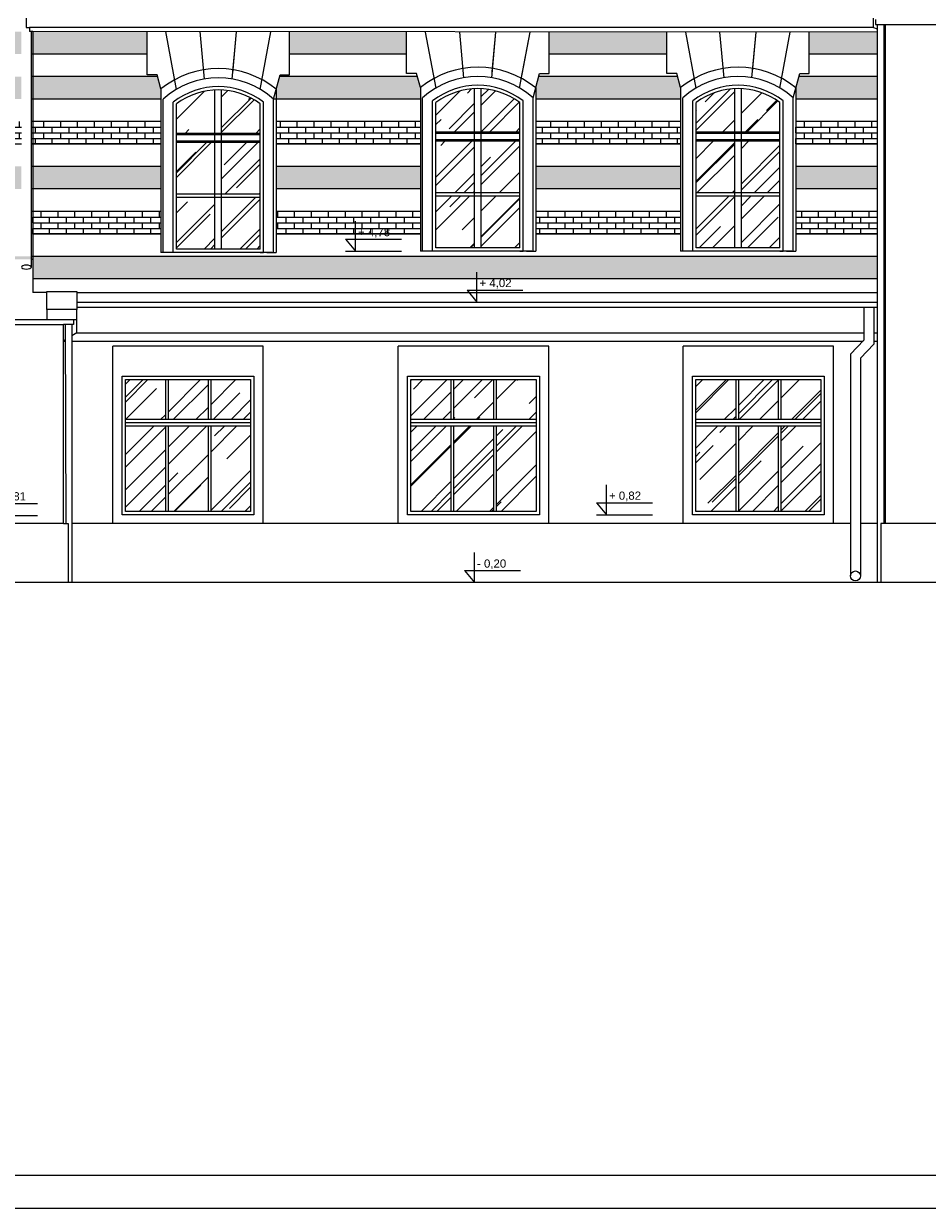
# Model space of a CAD drawing. Header units: millimetres. Extents: x -5254 to 173417, y -28809 to -6400.
# Tile 149 of 256: x 121202 to 122560, y -20844 to -19064. Entities that reach past the tile are written whole.
import ezdxf

# ---------------------------------------------------------------- set-up
doc = ezdxf.new("R2010")
doc.units = ezdxf.units.MM
for name, color, linetype, lineweight in [('me_cegła', 7, 'Continuous', 5), ('me_cienka', 7, 'Continuous', 15), ('me_cienkie', 7, 'Continuous', 9), ('me_drewno', 7, 'Continuous', 15), ('me_koty', 7, 'Continuous', 13), ('me_szyby', 7, 'Continuous', 13), ('me_tabela', 7, 'Continuous', 20), ('me_ściany', 7, 'Continuous', 20)]:
    doc.layers.add(name, color=color, linetype=linetype, lineweight=lineweight)
doc.styles.add('TABELKA', font='arial.ttf')

# ---------------------------------------------------------------- blocks, each defined once
blk = doc.blocks.new('KOTA')
at = {"color": 0}
for p, q in [((0, 0), (0, 50)), ((-16.6, 20), (76.8, 20)), ((-16.6, 20), (0, 0))]:
    blk.add_line(p, q, dxfattribs=at)
at = {"color": 0, "style": 'TABELKA', "flags": 4}
blk.add_attdef('POZIOM', (1.4, 25), '', height=13.7, rotation=360, dxfattribs=at)

msp = doc.modelspace()

# ---------------------------------------------------------------- hatches: boundary and pattern name
at = {"layer": 'me_cegła'}
h = msp.add_hatch(dxfattribs=at)
h.set_pattern_fill('AR-BRSTD', color=256, scale=0.125)
h.set_pattern_definition([(0, (122382.232, -19109.76), (0, 8.467725), []), (90, (122382.232, -19109.76), (-12.7, 8.467725), [8.467725, -8.467725])])
h.paths.add_polyline_path([(122484.2, -19076.96), (122382.23, -19076.88), (122382.23, -19109.76), (122484.2, -19109.76)])
h.paths.add_polyline_path([(122168.11, -19076.71), (121991.23, -19076.57), (121991.23, -19109.76), (122168.11, -19109.76)])
h.paths.add_polyline_path([(121777.11, -19076.4), (121601.23, -19076.26), (121601.23, -19109.76), (121777.11, -19109.76)])
h.paths.add_polyline_path([(121387.11, -19076.1), (121215.2, -19075.96), (121215.2, -19109.76), (121387.11, -19109.76)])
h.paths.add_polyline_path([(120937.61, -19075.96), (120838.73, -19075.96), (120838.73, -19109.76), (120937.61, -19109.76)])
h.paths.add_polyline_path([(120624.61, -19075.96), (120526.73, -19075.96), (120526.73, -19109.76), (120624.61, -19109.76)])
h.paths.add_polyline_path([(120312.61, -19075.96), (120213.78, -19075.96), (120213.78, -19109.76), (120312.61, -19109.76)])
h.paths.add_polyline_path([(119935.2, -19109.76), (119935.2, -19075.96), (119933.2, -19075.96), (119933.2, -19109.76)])
h.paths.add_polyline_path([(119950.2, -19075.96), (119950.2, -19109.76), (119999.66, -19109.76), (119999.66, -19075.96)])
h.paths.add_polyline_path([(121213.2, -19075.96), (121213.2, -19109.76), (121215.2, -19109.76), (121215.2, -19075.96)])
h.paths.add_polyline_path([(121198.2, -19109.76), (121198.2, -19075.96), (121151.73, -19075.96), (121151.73, -19109.76)])
h = msp.add_hatch(dxfattribs=at)
h.set_pattern_fill('AR-BRSTD', color=256, scale=0.125)
h.set_pattern_definition([(0, (118702.196, -19177.36), (0, 8.467725), []), (90, (118702.196, -19177.36), (-12.7, 8.467725), [8.467725, -8.467725])])
h.paths.add_polyline_path([(118814.2, -19177.36), (118814.2, -19143.56), (118702.2, -19143.56), (118702.2, -19153.51), (118758.2, -19153.51), (118758.2, -19156.51), (118702.2, -19156.51), (118702.2, -19177.36)])
h.paths.add_polyline_path([(118959.89, -19177.36), (118959.89, -19152.21), (118957.57, -19143.56), (118829.2, -19143.56), (118829.2, -19177.36)])
h.paths.add_polyline_path([(119193.3, -19177.36), (119193.3, -19143.56), (119135.68, -19143.56), (119133.23, -19152.71), (119133.23, -19177.36)])
h.paths.add_polyline_path([(119228.3, -19177.36), (119264.91, -19177.36), (119264.91, -19152.21), (119262.59, -19143.56), (119228.3, -19143.56)])
h.paths.add_polyline_path([(119572.89, -19177.36), (119572.89, -19152.21), (119570.57, -19143.56), (119440.7, -19143.56), (119438.25, -19152.71), (119438.25, -19177.36)])
h.paths.add_polyline_path([(119748.68, -19143.56), (119746.23, -19152.71), (119746.23, -19177.36), (119933.2, -19177.36), (119933.2, -19143.56)])
h.paths.add_polyline_path([(120197.26, -19143.56), (120193.74, -19156.71), (120193.74, -19177.36), (120333.35, -19177.36), (120333.35, -19156.21), (120329.96, -19143.56)])
h.paths.add_polyline_path([(120510.22, -19143.56), (120506.69, -19156.71), (120506.69, -19177.36), (120645.35, -19177.36), (120645.35, -19156.21), (120641.96, -19143.56)])
h.paths.add_polyline_path([(120822.22, -19143.56), (120818.69, -19156.71), (120818.69, -19177.36), (120958.35, -19177.36), (120958.35, -19156.21), (120954.96, -19143.56)])
h.paths.add_polyline_path([(121407.85, -19177.36), (121407.85, -19162.21), (121402.85, -19143.56), (121215.2, -19143.56), (121215.2, -19177.36)])
h.paths.add_polyline_path([(121797.85, -19177.36), (121797.85, -19160.21), (121793.39, -19143.56), (121586.32, -19143.56), (121581.19, -19162.71), (121581.19, -19177.36)])
h.paths.add_polyline_path([(122188.85, -19177.36), (122188.85, -19160.21), (122184.39, -19143.56), (121975.79, -19143.56), (121971.19, -19160.71), (121971.19, -19177.36)])
h.paths.add_polyline_path([(122484.2, -19177.36), (122484.2, -19143.56), (122366.79, -19143.56), (122362.19, -19160.71), (122362.19, -19177.36)])
h.paths.add_polyline_path([(119935.2, -19177.36), (119935.2, -19143.56), (119933.2, -19143.56), (119933.2, -19177.36)])
h.paths.add_polyline_path([(119950.2, -19143.56), (119950.2, -19177.36), (120020.4, -19177.36), (120020.4, -19156.21), (120017, -19143.56)])
h.paths.add_polyline_path([(121213.2, -19143.56), (121213.2, -19177.36), (121215.2, -19177.36), (121215.2, -19143.56)])
h.paths.add_polyline_path([(121198.2, -19177.36), (121198.2, -19143.56), (121135.22, -19143.56), (121131.69, -19156.71), (121131.69, -19177.36)])
h = msp.add_hatch(dxfattribs=at)
h.set_pattern_fill('AR-BRSTD', color=256, scale=0.125)
h.set_pattern_definition([(0, (121131.694, -19244.96), (0, 8.467725), []), (90, (121131.694, -19244.96), (-12.7, 8.46772), [8.46772, -8.46772])])
h.paths.add_polyline_path([(120818.69, -19211.16), (120818.69, -19244.96), (120958.35, -19244.96), (120958.35, -19211.16)])
h.paths.add_polyline_path([(120506.69, -19211.16), (120506.69, -19244.96), (120645.35, -19244.96), (120645.35, -19211.16)])
h.paths.add_polyline_path([(120333.35, -19244.96), (120333.35, -19211.16), (120193.74, -19211.16), (120193.74, -19244.96)])
h.paths.add_polyline_path([(119935.2, -19244.96), (119935.2, -19211.16), (119933.2, -19211.16), (119933.2, -19244.96)])
h.paths.add_polyline_path([(119950.2, -19211.16), (119950.2, -19244.96), (120020.4, -19244.96), (120020.4, -19211.16)])
h.paths.add_polyline_path([(121213.2, -19211.16), (121213.2, -19244.96), (121215.2, -19244.96), (121215.2, -19211.16)])
h.paths.add_polyline_path([(121198.2, -19244.96), (121198.2, -19211.16), (121131.69, -19211.16), (121131.69, -19244.96)])
h = msp.add_hatch(dxfattribs=at)
h.set_pattern_fill('AR-BRSTD', color=256, scale=0.125)
h.set_pattern_definition([(0, (122362.194, -19244.96), (0, 8.467725), []), (90, (122362.194, -19244.96), (-12.7, 8.46772), [8.46772, -8.46772])])
h.paths.add_polyline_path([(122484.2, -19244.96), (122484.2, -19211.16), (122362.19, -19211.16), (122362.19, -19244.96)])
h.paths.add_polyline_path([(122188.85, -19244.96), (122188.85, -19211.16), (121971.19, -19211.16), (121971.19, -19244.96)])
h.paths.add_polyline_path([(121797.85, -19244.96), (121797.85, -19211.16), (121581.19, -19211.16), (121581.19, -19244.96)])
h.paths.add_polyline_path([(121407.85, -19244.96), (121407.85, -19211.16), (121215.2, -19211.16), (121215.2, -19244.96)])
h = msp.add_hatch(dxfattribs=at)
h.set_pattern_fill('AR-BRSTD', color=256, scale=0.125)
h.set_pattern_definition([(0, (121215.196, -19312.56), (0, 8.467725), []), (90, (121215.196, -19312.56), (-12.7, 8.467725), [8.467725, -8.467725])])
h.paths.add_polyline_path([(121407.85, -19312.56), (121407.85, -19278.76), (121215.2, -19278.76), (121215.2, -19312.56)])
h.paths.add_polyline_path([(121581.19, -19278.76), (121581.19, -19312.56), (121797.85, -19312.56), (121797.85, -19278.76)])
h.paths.add_polyline_path([(122188.85, -19312.56), (122188.85, -19278.76), (121971.19, -19278.76), (121971.19, -19312.56)])
h.paths.add_polyline_path([(122484.2, -19312.56), (122484.2, -19278.76), (122362.19, -19278.76), (122362.19, -19312.56)])
h.paths.add_polyline_path([(121131.69, -19278.76), (121131.69, -19312.56), (121198.2, -19312.56), (121198.2, -19278.76)])
h.paths.add_polyline_path([(120958.35, -19312.56), (120958.35, -19278.76), (120818.69, -19278.76), (120818.69, -19312.56)])
h.paths.add_polyline_path([(120506.69, -19278.76), (120506.69, -19312.56), (120529.05, -19312.56), (120565.7, -19299.46), (120602.35, -19312.56), (120645.35, -19312.56), (120645.35, -19278.76)])
h.paths.add_polyline_path([(120333.35, -19312.56), (120333.35, -19278.76), (120193.74, -19278.76), (120193.74, -19312.56)])
h.paths.add_polyline_path([(120020.4, -19312.56), (120020.4, -19278.76), (119950.2, -19278.76), (119950.2, -19312.56)])
h.paths.add_polyline_path([(119933.2, -19312.56), (119933.2, -19278.76), (119746.23, -19278.76), (119746.23, -19312.56)])
h.paths.add_polyline_path([(119438.25, -19278.76), (119438.25, -19312.56), (119572.89, -19312.56), (119572.89, -19278.76)])
h.paths.add_polyline_path([(119264.91, -19312.56), (119264.91, -19278.76), (119228.3, -19278.76), (119228.3, -19312.56)])
h.paths.add_polyline_path([(119133.23, -19278.76), (119133.23, -19312.56), (119193.3, -19312.56), (119193.3, -19278.76)])
h.paths.add_polyline_path([(118959.89, -19312.56), (118959.89, -19278.76), (118829.2, -19278.76), (118829.2, -19312.56)])
h = msp.add_hatch(dxfattribs=at)
h.set_pattern_fill('AR-BRSTD', color=256, scale=0.125)
h.set_pattern_definition([(0, (121215.196, -19380.16), (0, 8.467725), []), (90, (121215.196, -19380.16), (-12.7, 8.46772), [8.46772, -8.46772])])
h.paths.add_polyline_path([(121407.85, -19346.36), (121215.2, -19346.36), (121215.2, -19380.16), (121407.85, -19380.16)])
h.paths.add_polyline_path([(121797.85, -19346.36), (121581.19, -19346.36), (121581.19, -19380.16), (121797.85, -19380.16)])
h.paths.add_polyline_path([(122188.85, -19346.36), (121971.19, -19346.36), (121971.19, -19380.16), (122188.85, -19380.16)])
h.paths.add_polyline_path([(122484.2, -19346.36), (122362.19, -19346.36), (122362.19, -19380.16), (122484.2, -19380.16)])
h = msp.add_hatch(dxfattribs=at)
h.set_pattern_fill('AR-BRSTD', color=256, scale=0.125)
h.set_pattern_definition([(0, (124207.696, -19447.76), (0, 8.467725), []), (90, (124207.696, -19447.76), (-12.7, 8.467725), [8.467725, -8.467725])])
h.paths.add_polyline_path([(124942.2, -19447.76), (124942.2, -19413.96), (124207.7, -19413.96), (124207.7, -19447.76)])
h.paths.add_polyline_path([(124181.7, -19447.76), (124196.7, -19447.76), (124196.7, -19413.96), (124181.7, -19413.96)])
h.paths.add_polyline_path([(122484.2, -19447.76), (122484.2, -19413.96), (121215.2, -19413.96), (121215.2, -19447.76)])
h.paths.add_polyline_path([(121215.2, -19418.46), (121215.2, -19413.96), (120886.02, -19413.96), (120898.61, -19418.46)])
h.paths.add_polyline_path([(120232.78, -19418.46), (120245.37, -19413.96), (119933.2, -19413.96), (119933.2, -19418.46)])
h.paths.add_polyline_path([(119933.2, -19450.96), (119933.2, -19413.96), (119228.3, -19413.96), (119228.3, -19450.96)])
h.paths.add_polyline_path([(119193.3, -19450.96), (119193.3, -19413.96), (118829.2, -19413.96), (118829.2, -19450.96)])
h.paths.add_polyline_path([(118814.2, -19450.96), (118814.2, -19413.96), (118702.2, -19413.96), (118702.2, -19447.96), (118758.2, -19447.96), (118758.2, -19450.96)])
at = {"layer": 'me_szyby'}
h = msp.add_hatch(dxfattribs=at)
h.set_pattern_fill('AR-RROOF', color=256, scale=2.2, angle=45)
h.set_pattern_definition([(45, (106350.447, -29783.74), (47.41575, 126.442), [838.2, -111.76, 279.4, -55.88]), (45, (106383.24, -29711.43), (-92.0656, 13.03933), [167.64, -18.4404, 335.28, -41.91]), (45, (106336.617, -29730.396), (178.994465, 231.942055), [447.04, -78.232, 223.52, -55.88])])
h.paths.add_polyline_path([(121499.2, -19276.25), (121499.2, -19242.96), (121557.2, -19242.96), (121557.2, -19320.46), (121499.2, -19320.46)])
h.paths.add_polyline_path([(121557.2, -19184.59), (121557.2, -19228.96), (121499.2, -19228.96), (121499.2, -19163.82, -0.1493035)])
h.paths.add_polyline_path([(121489.2, -19228.96), (121431.2, -19228.96), (121431.2, -19184.59, -0.1493035), (121489.2, -19163.82)])
h.paths.add_polyline_path([(121431.2, -19320.46), (121431.2, -19242.96), (121489.2, -19242.96), (121489.2, -19276.25), (121489.2, -19320.46)])
h.paths.add_polyline_path([(121431.2, -19325.46), (121489.2, -19325.46), (121489.2, -19351.54), (121489.2, -19402.96), (121431.2, -19402.96)])
h.paths.add_polyline_path([(121557.2, -19402.96), (121499.2, -19402.96), (121499.2, -19351.54), (121499.2, -19325.46), (121499.2, -19325.46), (121557.2, -19325.46)])
h = msp.add_hatch(dxfattribs=at)
h.set_pattern_fill('AR-RROOF', color=256, scale=2.2, angle=45)
h.set_pattern_definition([(45, (105960.447, -29781.74), (47.41575, 126.442), [838.2, -111.76, 279.4, -55.88]), (45, (105993.24, -29709.43), (-92.0656, 13.03933), [167.64, -18.4404, 335.28, -41.91]), (45, (105946.617, -29728.396), (178.994465, 231.942055), [447.04, -78.232, 223.52, -55.88])])
h.paths.add_polyline_path([(121889.2, -19274.25), (121889.2, -19240.96), (121947.2, -19240.96), (121947.2, -19318.46), (121889.2, -19318.46)])
h.paths.add_polyline_path([(121947.2, -19182.59), (121947.2, -19226.96), (121889.2, -19226.96), (121889.2, -19161.82, -0.1493035)])
h.paths.add_polyline_path([(121879.2, -19226.96), (121821.2, -19226.96), (121821.2, -19182.59, -0.1493035), (121879.2, -19161.82)])
h.paths.add_polyline_path([(121821.2, -19318.46), (121821.2, -19240.96), (121879.2, -19240.96), (121879.2, -19274.25), (121879.2, -19318.46)])
h.paths.add_polyline_path([(121821.2, -19323.46), (121879.2, -19323.46), (121879.2, -19349.54), (121879.2, -19400.96), (121821.2, -19400.96)])
h.paths.add_polyline_path([(121947.2, -19400.96), (121889.2, -19400.96), (121889.2, -19349.54), (121889.2, -19323.46), (121889.2, -19323.46), (121947.2, -19323.46)])
h = msp.add_hatch(dxfattribs=at)
h.set_pattern_fill('AR-RROOF', color=256, scale=2.2, angle=45)
h.set_pattern_definition([(45, (105569.447, -29781.74), (47.41575, 126.442), [838.2, -111.76, 279.4, -55.88]), (45, (105602.24, -29709.43), (-92.06559, 13.03933), [167.64, -18.4404, 335.28, -41.91]), (45, (105555.617, -29728.396), (178.994465, 231.942055), [447.04, -78.232, 223.52, -55.88])])
h.paths.add_polyline_path([(122280.2, -19274.25), (122280.2, -19240.96), (122338.2, -19240.96), (122338.2, -19318.46), (122280.2, -19318.46)])
h.paths.add_polyline_path([(122338.2, -19182.59), (122338.2, -19226.96), (122280.2, -19226.96), (122280.2, -19161.82, -0.1493035)])
h.paths.add_polyline_path([(122270.2, -19226.96), (122212.2, -19226.96), (122212.2, -19182.59, -0.1493035), (122270.2, -19161.82)])
h.paths.add_polyline_path([(122212.2, -19318.46), (122212.2, -19240.96), (122270.2, -19240.96), (122270.2, -19274.25), (122270.2, -19318.46)])
h.paths.add_polyline_path([(122212.2, -19323.46), (122270.2, -19323.46), (122270.2, -19349.54), (122270.2, -19400.96), (122212.2, -19400.96)])
h.paths.add_polyline_path([(122338.2, -19400.96), (122280.2, -19400.96), (122280.2, -19349.54), (122280.2, -19323.46), (122280.2, -19323.46), (122338.2, -19323.46)])
h = msp.add_hatch(dxfattribs=at)
h.set_pattern_fill('AR-RROOF', color=256, scale=2.2, angle=45)
h.set_pattern_definition([(45, (103144.947, -29781.74), (47.41575, 126.442), [838.2, -111.76, 279.4, -55.88]), (45, (103177.74, -29709.43), (-92.06559, 13.03933), [167.64, -18.4404, 335.28, -41.91]), (45, (103131.117, -29728.396), (178.994465, 231.942055), [447.04, -78.232, 223.52, -55.88])])
h.paths.add_polyline_path([(121414.7, -19668.96), (121354.7, -19668.96), (121354.7, -19796.96), (121414.7, -19796.96)])
h.paths.add_polyline_path([(121418.7, -19796.96), (121478.7, -19796.96), (121478.7, -19668.96), (121418.7, -19668.96)])
h.paths.add_polyline_path([(121482.7, -19796.96), (121542.7, -19796.96), (121542.7, -19668.96), (121482.7, -19668.96)])
h.paths.add_polyline_path([(121542.7, -19598.96), (121482.7, -19598.96), (121482.7, -19658.96), (121542.7, -19658.96)])
h.paths.add_polyline_path([(121418.7, -19658.96), (121478.7, -19658.96), (121478.7, -19598.96), (121418.7, -19598.96)])
h.paths.add_polyline_path([(121414.7, -19658.96), (121414.7, -19598.96), (121354.7, -19598.96), (121354.7, -19658.96)])
h.paths.add_polyline_path([(121783.7, -19598.96), (121783.7, -19658.96), (121843.7, -19658.96), (121843.7, -19598.96)])
h.paths.add_polyline_path([(121907.7, -19598.96), (121847.7, -19598.96), (121847.7, -19658.96), (121907.7, -19658.96)])
h.paths.add_polyline_path([(121911.7, -19598.96), (121911.7, -19658.96), (121971.7, -19658.96), (121971.7, -19598.96)])
h.paths.add_polyline_path([(121971.7, -19668.96), (121911.7, -19668.96), (121911.7, -19796.96), (121971.7, -19796.96)])
h.paths.add_polyline_path([(121847.7, -19796.96), (121907.7, -19796.96), (121907.7, -19668.96), (121847.7, -19668.96)])
h.paths.add_polyline_path([(121843.7, -19668.96), (121783.7, -19668.96), (121783.7, -19796.96), (121843.7, -19796.96)])
h.paths.add_polyline_path([(122211.7, -19796.96), (122271.7, -19796.96), (122271.7, -19668.96), (122211.7, -19668.96)])
h.paths.add_polyline_path([(122275.7, -19796.96), (122335.7, -19796.96), (122335.7, -19668.96), (122275.7, -19668.96)])
h.paths.add_polyline_path([(122399.7, -19668.96), (122339.7, -19668.96), (122339.7, -19796.96), (122399.7, -19796.96)])
h.paths.add_polyline_path([(122399.7, -19658.96), (122399.7, -19598.96), (122339.7, -19598.96), (122339.7, -19658.96)])
h.paths.add_polyline_path([(122275.7, -19658.96), (122335.7, -19658.96), (122335.7, -19598.96), (122275.7, -19598.96)])
h.paths.add_polyline_path([(122271.7, -19658.96), (122271.7, -19598.96), (122211.7, -19598.96), (122211.7, -19658.96)])

# ---------------------------------------------------------------- linework, layer by layer
at = {"layer": 'me_cienka'}
for p, q in [((122481.7, -19057.96), (122481.7, -19065.46)), ((121213.2, -19430), (121213.2, -19075.96)), ((122481.7, -19065.46), (122496.7, -19065.46)), ((122484.2, -19065.46), (122484.2, -19903.96)), ((122494.2, -19065.46), (122494.2, -19814.96)), ((122496.7, -19065.46), (123898.7, -19065.46)), ((121281.7, -19482.46), (122484.2, -19482.46)), ((122494.2, -19482.46), (122496.7, -19482.46)), ((121281.7, -19489.96), (122484.2, -19489.96)), ((122464.2, -19489.96), (122464.2, -19539.94)), ((122479.2, -19489.96), (122479.2, -19545.96)), ((122494.2, -19489.96), (122496.7, -19489.96)), ((119869.7, -19508.46), (121281.7, -19508.46)), ((119869.7, -19515.96), (121261.7, -19515.96)), ((121276.7, -19515.96), (121261.7, -19515.96)), ((121264.2, -19515.96), (121265.2, -19814.96)), ((121274.2, -19515.96), (121274.2, -19903.96)), ((121276.7, -19508.46), (121276.7, -19515.96)), ((122464.2, -19539.94), (122444.13, -19560.9)), ((122479.2, -19545.96), (122459.13, -19566.93)), ((122444.13, -19560.9), (122444.13, -19894.02)), ((122459.13, -19566.93), (122459.13, -19894.02))]:
    msp.add_line(p, q, dxfattribs=at)
msp.add_circle((122451.63, -19894.02), 7.5, dxfattribs=at)
at = {"layer": 'me_cienka', "extrusion": (0, 0, -1)}
msp.add_ellipse((121205.7, -19430), major_axis=(-7.5, 0), ratio=0.4, dxfattribs=at)
at = {"layer": 'me_cienkie'}
for p, q in [((121387.11, -19109.76), (121213.2, -19109.76)), ((121777.11, -19109.76), (121601.23, -19109.76)), ((122168.11, -19109.76), (121991.23, -19109.76)), ((122484.2, -19109.76), (122382.23, -19109.76)), ((121402.85, -19143.56), (121213.2, -19143.56)), ((121793.39, -19143.56), (121586.32, -19143.56)), ((122184.39, -19143.56), (121975.79, -19143.56)), ((122484.2, -19143.56), (122366.79, -19143.56)), ((121407.85, -19162.21), (121407.85, -19407.96)), ((121581.19, -19162.71), (121581.19, -19407.96)), ((121797.85, -19160.21), (121797.85, -19405.96)), ((121971.19, -19160.71), (121971.19, -19405.96)), ((122188.85, -19160.21), (122188.85, -19405.96)), ((122362.19, -19160.71), (122362.19, -19405.96)), ((121407.85, -19177.36), (121213.2, -19177.36)), ((121797.85, -19177.36), (121577.27, -19177.36)), ((122188.85, -19177.36), (121971.19, -19177.36)), ((122484.2, -19177.36), (122362.19, -19177.36)), ((121407.85, -19211.16), (121213.2, -19211.16)), ((121797.85, -19211.16), (121581.19, -19211.16)), ((122188.85, -19211.16), (121971.19, -19211.16)), ((122484.2, -19211.16), (122362.19, -19211.16)), ((121407.85, -19244.96), (121213.2, -19244.96)), ((121797.85, -19244.96), (121581.19, -19244.96)), ((122188.85, -19244.96), (121971.19, -19244.96)), ((122484.2, -19244.96), (122362.19, -19244.96)), ((121407.85, -19278.76), (121213.2, -19278.76)), ((121797.85, -19278.76), (121581.19, -19278.76)), ((122188.85, -19278.76), (121971.19, -19278.76)), ((122484.2, -19278.76), (122362.19, -19278.76)), ((121407.85, -19312.56), (121213.2, -19312.56)), ((121797.85, -19312.56), (121581.19, -19312.56)), ((122188.85, -19312.56), (121971.19, -19312.56)), ((122484.2, -19312.56), (122362.19, -19312.56)), ((121407.85, -19346.36), (121213.2, -19346.36)), ((121797.85, -19346.36), (121581.19, -19346.36)), ((122188.85, -19346.36), (121971.19, -19346.36)), ((122484.2, -19346.36), (122362.19, -19346.36)), ((121407.85, -19380.16), (121213.2, -19380.16)), ((121797.85, -19380.16), (121581.19, -19380.16)), ((122188.85, -19380.16), (121971.19, -19380.16)), ((122484.2, -19380.16), (122362.19, -19380.16)), ((122484.2, -19413.96), (121213.2, -19413.96)), ((121575.2, -19407.96), (121413.2, -19407.96)), ((121567.17, -19407.96), (121421.27, -19407.96)), ((121563.2, -19407.96), (121425.2, -19407.96)), ((121562.2, -19407.96), (121426.2, -19407.96)), ((121685.51, -19405.96), (121769.53, -19405.96)), ((121965.2, -19405.96), (121803.2, -19405.96)), ((121957.17, -19405.96), (121811.27, -19405.96)), ((121953.2, -19405.96), (121815.2, -19405.96)), ((121952.2, -19405.96), (121816.2, -19405.96)), ((122356.2, -19405.96), (122194.2, -19405.96)), ((122348.17, -19405.96), (122202.27, -19405.96)), ((122344.2, -19405.96), (122206.2, -19405.96)), ((122343.2, -19405.96), (122207.2, -19405.96)), ((121215.2, -19418.46), (121213.2, -19418.46)), ((122484.2, -19447.76), (121215.2, -19447.76)), ((121236.7, -19493.46), (121236.7, -19466.46)), ((121236.7, -19466.46), (121281.7, -19466.46)), ((121281.7, -19466.46), (121281.7, -19493.46)), ((122494.2, -19468.26), (122496.7, -19468.26)), ((121281.7, -19493.46), (121236.7, -19493.46)), ((121236.7, -19493.46), (121236.7, -19508.46)), ((121281.7, -19528.46), (121281.7, -19493.46)), ((121264.27, -19539.35), (121261.7, -19540.96)), ((121261.7, -19540.96), (121264.28, -19540.96)), ((121281.7, -19528.46), (121274.2, -19533.15)), ((121274.2, -19540.96), (122463.22, -19540.96)), ((121281.7, -19528.46), (122464.2, -19528.46)), ((122479.2, -19528.46), (122484.2, -19528.46)), ((122479.2, -19540.96), (122484.2, -19540.96)), ((122494.2, -19528.46), (122496.7, -19528.46)), ((122494.2, -19540.96), (122496.7, -19540.96)), ((121335.7, -19814.96), (121335.7, -19548.96)), ((121561.7, -19548.96), (121335.7, -19548.96)), ((121561.7, -19814.96), (121561.7, -19548.96)), ((121764.7, -19814.96), (121764.7, -19548.96)), ((121990.7, -19548.96), (121764.7, -19548.96)), ((121990.7, -19814.96), (121990.7, -19548.96)), ((122192.7, -19814.96), (122192.7, -19548.96)), ((122418.7, -19548.96), (122192.7, -19548.96)), ((122418.7, -19814.96), (122418.7, -19548.96)), ((121138.27, -19802.96), (121222.28, -19802.96)), ((122062.61, -19801.96), (122146.62, -19801.96)), ((121261.7, -19814.96), (119865.7, -19814.96)), ((122444.13, -19814.96), (121274.2, -19814.96)), ((122484.2, -19814.96), (122459.13, -19814.96)), ((123898.7, -19814.96), (122496.7, -19814.96))]:
    msp.add_line(p, q, dxfattribs=at)
for points in [[(121387.11, -19140.81), (121387.11, -19076.1)], [(121431.35, -19162.9), (121415.21, -19076.12)], [(121473.18, -19147.51), (121466.81, -19076.16)], [(121515.17, -19147.49), (121521.54, -19076.2)], [(121515.96, -19138.7), (121521.54, -19076.2)], [(121557.01, -19162.86), (121573.12, -19076.24)], [(121559.52, -19149.33), (121573.12, -19076.24)], [(121601.23, -19140.81), (121601.23, -19076.26)], [(121777.11, -19138.81), (121777.11, -19076.71)], [(121821.35, -19160.9), (121805.69, -19076.73)], [(121863.18, -19145.51), (121857.04, -19076.77)], [(121905.17, -19145.49), (121911.3, -19076.82)], [(121905.96, -19136.7), (121911.3, -19076.82)], [(121947.01, -19160.86), (121962.63, -19076.86)], [(121949.52, -19147.33), (121962.63, -19076.86)], [(121991.23, -19138.81), (121991.23, -19076.57)], [(122168.11, -19138.81), (122168.11, -19076.71)], [(122212.35, -19160.9), (122196.69, -19076.73)], [(122254.18, -19145.51), (122248.04, -19076.77)], [(122296.17, -19145.49), (122302.3, -19076.82)], [(122296.96, -19136.7), (122302.3, -19076.82)], [(122338.01, -19160.86), (122353.63, -19076.86)], [(122340.52, -19147.33), (122353.63, -19076.86)], [(122382.23, -19138.81), (122382.23, -19076.88)], [(121402.11, -19140.81), (121387.11, -19140.81)], [(121407.85, -19162.21), (121402.11, -19140.81)], [(121407.85, -19162.21), (121402.11, -19140.81)], [(121577.17, -19177.71), (121587.06, -19140.81)], [(121587.06, -19140.81), (121601.23, -19140.81)], [(121792.11, -19138.81), (121777.11, -19138.81)], [(121797.85, -19160.21), (121792.11, -19138.81)], [(121797.85, -19160.21), (121792.11, -19138.81)], [(121967.17, -19175.71), (121977.06, -19138.81)], [(121977.06, -19138.81), (121991.23, -19138.81)], [(122183.11, -19138.81), (122168.11, -19138.81)], [(122188.85, -19160.21), (122183.11, -19138.81)], [(122188.85, -19160.21), (122183.11, -19138.81)], [(122358.17, -19175.71), (122368.06, -19138.81)], [(122368.06, -19138.81), (122382.23, -19138.81)], [(121411.17, -19402.96), (121411.17, -19177.79)], [(121577.17, -19402.96), (121577.17, -19177.71)], [(121801.17, -19400.96), (121801.17, -19175.79)], [(121967.17, -19400.96), (121967.17, -19175.71)], [(122192.17, -19400.96), (122192.17, -19175.79)], [(122358.17, -19400.96), (122358.17, -19175.71)], [(121411.17, -19407.96), (121407.85, -19407.96)], [(121421.27, -19407.96), (121411.17, -19407.96), (121411.17, -19402.96)], [(121567.17, -19407.96), (121577.17, -19407.96), (121577.17, -19402.96)], [(121577.17, -19407.96), (121581.19, -19407.96)], [(121801.17, -19405.96), (121797.85, -19405.96)], [(121811.27, -19405.96), (121801.17, -19405.96), (121801.17, -19400.96)], [(121957.17, -19405.96), (121967.17, -19405.96), (121967.17, -19400.96)], [(121967.17, -19405.96), (121971.19, -19405.96)], [(122192.17, -19405.96), (122188.85, -19405.96)], [(122202.27, -19405.96), (122192.17, -19405.96), (122192.17, -19400.96)], [(122348.17, -19405.96), (122358.17, -19405.96), (122358.17, -19400.96)], [(122358.17, -19405.96), (122362.19, -19405.96)]]:
    msp.add_lwpolyline(points, dxfattribs=at)
for centre, radius, start, end in [((121494.22, -19269.21), 137.5, 50.76242, 128.91191), ((121884.22, -19267.21), 137.5, 50.76242, 128.91191), ((122275.22, -19267.21), 137.5, 50.76242, 128.91191), ((121494.22, -19269.21), 123.5, 47.80264, 132.25355), ((121884.22, -19267.21), 123.5, 47.80264, 132.25355), ((122275.22, -19267.21), 123.5, 47.80264, 132.25355)]:
    msp.add_arc(centre, radius, start, end, dxfattribs=at)
at = {"layer": 'me_drewno'}
for p, q in [((121349.7, -19801.96), (121349.7, -19593.96)), ((121349.7, -19593.96), (121547.7, -19593.96)), ((121547.7, -19593.96), (121547.7, -19801.96)), ((121778.7, -19801.96), (121778.7, -19593.96)), ((121778.7, -19593.96), (121976.7, -19593.96)), ((121976.7, -19593.96), (121976.7, -19801.96)), ((122206.7, -19801.96), (122206.7, -19593.96)), ((122206.7, -19593.96), (122404.7, -19593.96)), ((122404.7, -19593.96), (122404.7, -19801.96)), ((121354.7, -19796.96), (121354.7, -19598.96)), ((121354.7, -19598.96), (121542.7, -19598.96)), ((121414.7, -19598.96), (121414.7, -19658.96)), ((121418.7, -19598.96), (121418.7, -19658.96)), ((121478.7, -19598.96), (121478.7, -19658.96)), ((121482.7, -19598.96), (121482.7, -19658.96)), ((121542.7, -19598.96), (121542.7, -19796.96)), ((121783.7, -19796.96), (121783.7, -19598.96)), ((121783.7, -19598.96), (121971.7, -19598.96)), ((121843.7, -19598.96), (121843.7, -19658.96)), ((121847.7, -19598.96), (121847.7, -19658.96)), ((121907.7, -19598.96), (121907.7, -19658.96)), ((121911.7, -19598.96), (121911.7, -19658.96)), ((121971.7, -19598.96), (121971.7, -19796.96)), ((122211.7, -19796.96), (122211.7, -19598.96)), ((122211.7, -19598.96), (122399.7, -19598.96)), ((122271.7, -19598.96), (122271.7, -19658.96)), ((122275.7, -19598.96), (122275.7, -19658.96)), ((122335.7, -19598.96), (122335.7, -19658.96)), ((122339.7, -19598.96), (122339.7, -19658.96)), ((122399.7, -19598.96), (122399.7, -19796.96)), ((121542.7, -19658.96), (121354.7, -19658.96)), ((121542.7, -19663.96), (121354.7, -19663.96)), ((121971.7, -19658.96), (121783.7, -19658.96)), ((121971.7, -19663.96), (121783.7, -19663.96)), ((122399.7, -19658.96), (122211.7, -19658.96)), ((122399.7, -19663.96), (122211.7, -19663.96)), ((121542.7, -19668.96), (121354.7, -19668.96)), ((121414.7, -19668.96), (121414.7, -19796.96)), ((121418.7, -19668.96), (121418.7, -19796.96)), ((121478.7, -19668.96), (121478.7, -19796.96)), ((121482.7, -19668.96), (121482.7, -19796.96)), ((121971.7, -19668.96), (121783.7, -19668.96)), ((121843.7, -19668.96), (121843.7, -19796.96)), ((121847.7, -19668.96), (121847.7, -19796.96)), ((121907.7, -19668.96), (121907.7, -19796.96)), ((121911.7, -19668.96), (121911.7, -19796.96)), ((122399.7, -19668.96), (122211.7, -19668.96)), ((122271.7, -19668.96), (122271.7, -19796.96)), ((122275.7, -19668.96), (122275.7, -19796.96)), ((122335.7, -19668.96), (122335.7, -19796.96)), ((122339.7, -19668.96), (122339.7, -19796.96)), ((121547.7, -19801.96), (121349.7, -19801.96)), ((121542.7, -19796.96), (121354.7, -19796.96)), ((121976.7, -19801.96), (121778.7, -19801.96)), ((121971.7, -19796.96), (121783.7, -19796.96)), ((122404.7, -19801.96), (122206.7, -19801.96)), ((122399.7, -19796.96), (122211.7, -19796.96))]:
    msp.add_line(p, q, dxfattribs=at)
for points in [[(121489.2, -19276.25), (121489.2, -19163.82)], [(121499.2, -19276.25), (121499.2, -19163.82)], [(121879.2, -19274.25), (121879.2, -19161.82)], [(121889.2, -19274.25), (121889.2, -19161.82)], [(122270.2, -19274.25), (122270.2, -19161.82)], [(122280.2, -19274.25), (122280.2, -19161.82)], [(121426.2, -19402.96), (121426.2, -19182.12)], [(121431.2, -19402.96), (121431.2, -19184.59)], [(121557.2, -19402.96), (121557.2, -19184.59)], [(121562.2, -19402.96), (121562.2, -19182.12)], [(121816.2, -19400.96), (121816.2, -19180.12)], [(121821.2, -19400.96), (121821.2, -19182.59)], [(121947.2, -19400.96), (121947.2, -19182.59)], [(121952.2, -19400.96), (121952.2, -19180.12)], [(122207.2, -19400.96), (122207.2, -19180.12)], [(122212.2, -19400.96), (122212.2, -19182.59)], [(122338.2, -19400.96), (122338.2, -19182.59)], [(122343.2, -19400.96), (122343.2, -19180.12)], [(121952.2, -19206.96), (121952.2, -19204.27)], [(122343.2, -19206.96), (122343.2, -19204.27)], [(121426.2, -19210.31), (121426.2, -19207.61)], [(121562.2, -19208.96), (121562.2, -19206.27)], [(121816.2, -19208.31), (121816.2, -19205.61)], [(122207.2, -19208.31), (122207.2, -19205.61)], [(121557.2, -19228.96), (121431.2, -19228.96)], [(121557.2, -19230.96), (121431.2, -19230.96)], [(121947.2, -19226.96), (121821.2, -19226.96)], [(121947.2, -19228.96), (121821.2, -19228.96)], [(121947.2, -19238.96), (121821.2, -19238.96)], [(122338.2, -19226.96), (122212.2, -19226.96)], [(122338.2, -19228.96), (122212.2, -19228.96)], [(122338.2, -19238.96), (122212.2, -19238.96)], [(121557.2, -19240.96), (121431.2, -19240.96)], [(121557.2, -19242.96), (121431.2, -19242.96)], [(121947.2, -19240.96), (121821.2, -19240.96)], [(122338.2, -19240.96), (122212.2, -19240.96)], [(121879.2, -19349.54), (121879.2, -19274.25)], [(121889.2, -19349.54), (121889.2, -19274.25)], [(122270.2, -19349.54), (122270.2, -19274.25)], [(122280.2, -19349.54), (122280.2, -19274.25)], [(121489.2, -19351.54), (121489.2, -19276.25)], [(121499.2, -19351.54), (121499.2, -19276.25)], [(121499.2, -19320.46), (121431.2, -19320.46)], [(121499.2, -19325.46), (121431.2, -19325.46)], [(121557.2, -19320.46), (121499.2, -19320.46)], [(121557.2, -19325.46), (121499.2, -19325.46)], [(121889.2, -19318.46), (121821.2, -19318.46)], [(121889.2, -19323.46), (121821.2, -19323.46)], [(121947.2, -19318.46), (121889.2, -19318.46)], [(121947.2, -19323.46), (121889.2, -19323.46)], [(122280.2, -19318.46), (122212.2, -19318.46)], [(122280.2, -19323.46), (122212.2, -19323.46)], [(122338.2, -19318.46), (122280.2, -19318.46)], [(122338.2, -19323.46), (122280.2, -19323.46)], [(121489.2, -19402.96), (121489.2, -19351.54)], [(121499.2, -19402.96), (121499.2, -19351.54)], [(121879.2, -19400.96), (121879.2, -19349.54)], [(121889.2, -19400.96), (121889.2, -19349.54)], [(122270.2, -19400.96), (122270.2, -19349.54)], [(122280.2, -19400.96), (122280.2, -19349.54)], [(121562.2, -19407.96), (121426.24, -19407.96), (121426.15, -19402.96)], [(121557.2, -19402.96), (121431.2, -19402.96)], [(121557.2, -19407.96), (121562.2, -19407.96), (121562.2, -19402.96)], [(121952.2, -19405.96), (121816.24, -19405.96), (121816.15, -19400.96)], [(121947.2, -19400.96), (121821.2, -19400.96)], [(121947.2, -19405.96), (121952.2, -19405.96), (121952.2, -19400.96)], [(122343.2, -19405.96), (122207.24, -19405.96), (122207.15, -19400.96)], [(122338.2, -19400.96), (122212.2, -19400.96)], [(122338.2, -19405.96), (122343.2, -19405.96), (122343.2, -19400.96)]]:
    msp.add_lwpolyline(points, dxfattribs=at)
for centre, radius, start, end in [((121494.2, -19269.16), 110.46, 52.00207, 127.99793), ((121494.2, -19269.16), 105.46, 53.31545, 126.68455), ((121884.2, -19267.16), 110.46, 52.00207, 127.99793), ((121884.2, -19267.16), 105.46, 53.31545, 126.68455), ((122275.2, -19267.16), 110.46, 52.00207, 127.99793), ((122275.2, -19267.16), 105.46, 53.31545, 126.68455)]:
    msp.add_arc(centre, radius, start, end, dxfattribs=at)
at = {"layer": 'me_tabela'}
for points in [[(118319.9, -20844.07), (125319.9, -20844.07), (125319.9, -17874.07), (118319.9, -17874.07)], [(118369.9, -20794.07), (125269.9, -20794.07), (125269.9, -17924.07), (118369.9, -17924.07)]]:
    msp.add_lwpolyline(points, close=True, dxfattribs=at)
at = {"layer": 'me_ściany'}
for p, q in [((121205.2, -19055.96), (121205.2, -19069.96)), ((122478.7, -19069.96), (122478.7, -19055.96)), ((121205.2, -19069.96), (121210.2, -19069.96)), ((122478.7, -19069.96), (121210.2, -19069.96)), ((121210.2, -19069.96), (121210.2, -19075.96)), ((121215.2, -19075.96), (121210.2, -19075.96)), ((122484.2, -19076.96), (121215.2, -19075.96)), ((121215.2, -19075.96), (121215.2, -19468.26)), ((122478.7, -19069.96), (122484.2, -19072.1)), ((122494.2, -19075.99), (122496.7, -19076.96)), ((122496.7, -19076.96), (122494.2, -19076.96)), ((122496.7, -19814.96), (122496.7, -19065.46)), ((121236.7, -19468.26), (121215.2, -19468.26)), ((121281.7, -19468.26), (122484.2, -19468.26)), ((121281.7, -19482.46), (122484.2, -19482.46)), ((119865.7, -19508.46), (121261.7, -19508.46)), ((121261.7, -19814.96), (121261.7, -19515.96)), ((121261.7, -19814.96), (121268.7, -19814.96)), ((121268.7, -19814.96), (121268.7, -19903.96)), ((122496.7, -19814.96), (122489.7, -19814.96)), ((122489.7, -19814.96), (122489.7, -19903.96)), ((121261.7, -19903.96), (119865.7, -19903.96)), ((122496.7, -19903.96), (121261.7, -19903.96)), ((123898.7, -19903.96), (122496.7, -19903.96))]:
    msp.add_line(p, q, dxfattribs=at)

# ---------------------------------------------------------------- block references
at = {"layer": 'me_koty'}
ref = msp.add_blockref('KOTA', (121700.42, -19405.96), dxfattribs=dict(at, xscale=0.8999999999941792, yscale=0.8999999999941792, zscale=0.6))
ref.add_attrib('POZIOM', '+ 4,78', (121704.16, -19383.46), dxfattribs={"layer": '0', "height": 12.303, "style": 'TABELKA', "flags": 4})
ref = msp.add_blockref('KOTA', (121882.95, -19482.46), dxfattribs=dict(at, xscale=0.8999999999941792, yscale=0.8999999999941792, zscale=0.6))
ref.add_attrib('POZIOM', '+ 4,02', (121886.68, -19459.96), dxfattribs={"layer": '0', "height": 12.303, "style": 'TABELKA', "flags": 4})
ref = msp.add_blockref('KOTA', (121153.18, -19802.96), dxfattribs=dict(at, xscale=0.8999999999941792, yscale=0.8999999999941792, zscale=0.6))
ref.add_attrib('POZIOM', '+ 0,81', (121156.91, -19780.46), dxfattribs={"layer": '0', "height": 12.303, "style": 'TABELKA', "flags": 4})
ref = msp.add_blockref('KOTA', (122077.52, -19801.96), dxfattribs=dict(at, xscale=0.8999999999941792, yscale=0.8999999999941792, zscale=0.6))
ref.add_attrib('POZIOM', '+ 0,82', (122081.25, -19779.46), dxfattribs={"layer": '0', "height": 12.303, "style": 'TABELKA', "flags": 4})
ref = msp.add_blockref('KOTA', (121879.2, -19903.96), dxfattribs=dict(at, xscale=0.8999999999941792, yscale=0.8999999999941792, zscale=0.6))
ref.add_attrib('POZIOM', '- 0,20', (121882.93, -19881.46), dxfattribs={"layer": '0', "height": 12.303, "style": 'TABELKA', "flags": 4})

doc.saveas('drawing.dxf')
